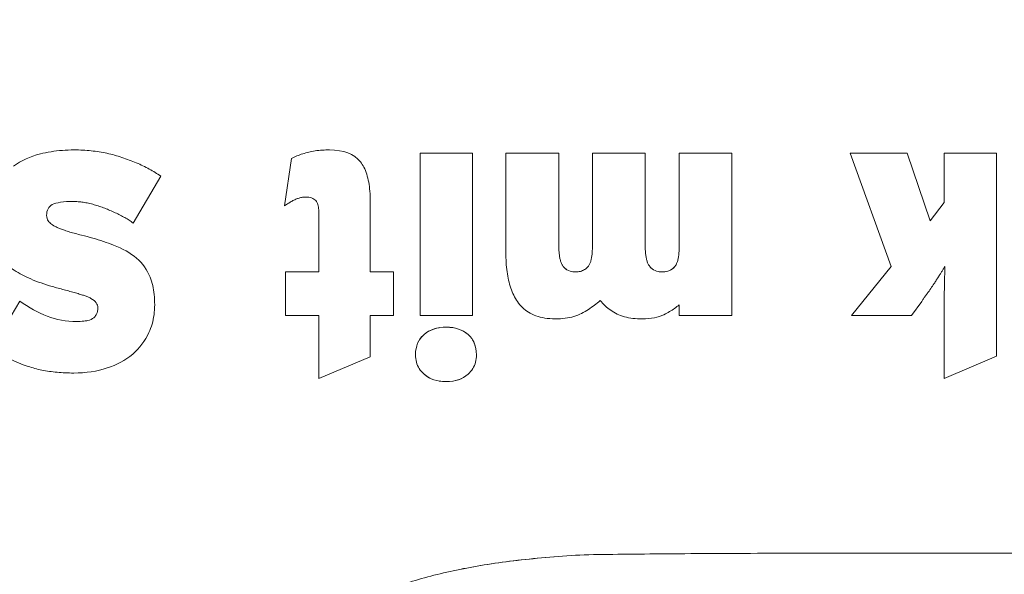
# Model space of a CAD drawing. Header units: centimetres. Extents: x -122 to 72759, y 3298 to 43172.
# Tile 144 of 243: x 30475.112 to 30475.973, y 17227.57 to 17228.056. Entities that reach past the tile are written whole.
import ezdxf
from ezdxf import colors
from ezdxf.entities.mleader import LeaderData, LeaderLine
from ezdxf.math import Vec2, Vec3

# ---------------------------------------------------------------- set-up
doc = ezdxf.new("R2010")
doc.units = ezdxf.units.CM
doc.header["$MEASUREMENT"] = 0
doc.layers.get('0').update_dxf_attribs({"lineweight": 5})
doc.layers.add('IS_ARMATURA', color=7, linetype='Continuous', lineweight=9)
doc.layers.add('IS_INSTAL GAZ_Opis', color=7, linetype='Continuous', lineweight=5)
doc.styles.add('Arial-sanit', font='arial.ttf')

# ---------------------------------------------------------------- blocks, each defined once
blk = doc.blocks.new('G$CD5DA571F')
at = {"color": 0, "linetype": 'Continuous', "lineweight": 0}
for p, q in [((23.9804, 1.2248), (25.7576, 1.2248)), ((23.9804, 0.7648), (23.9804, 1.2248)), ((25.7576, 1.2248), (25.9522, 0.7648)), ((24.4103, 0.7648), (23.9804, 0.7648)), ((24.5722, 0.6443), (24.4103, 0.7648)), ((25.9522, 0.7648), (25.2834, 0.7648)), ((23.9804, 0.4417), (24.5722, 0.6443)), ((25.2795, 0.5695), (25.401, 0.48)), ((23.9804, -0.0566), (23.9804, 0.4417)), ((25.401, 0.48), (25.401, -0.0456)), ((24.9731, 0.303), (23.9804, -0.0566)), ((25.401, -0.0456), (24.9731, 0.303)), ((23.9804, -1.0915), (25.401, -1.0915)), ((23.9804, -1.5515), (23.9804, -1.0915)), ((25.401, -1.0915), (25.401, -1.5515)), ((24.7919, -1.5515), (23.9804, -1.5515)), ((25.401, -1.5515), (25.3065, -1.5515)), ((23.9804, -1.849), (24.7861, -1.849)), ((23.9804, -2.3108), (23.9804, -1.849)), ((24.7919, -2.3108), (23.9804, -2.3108)), ((23.9804, -2.6047), (24.7861, -2.6047)), ((23.9804, -3.0683), (23.9804, -2.6047)), ((24.8497, -3.0683), (23.9804, -3.0683)), ((23.9804, -3.8185), (23.9804, -3.3585)), ((23.9804, -3.3585), (25.401, -3.3585)), ((25.401, -3.3585), (25.401, -3.8185)), ((25.401, -3.8185), (23.9804, -3.8185)), ((25.0193, -4.0503), (25.401, -4.0503)), ((25.0193, -4.2547), (25.0193, -4.0503)), ((25.401, -4.0503), (25.401, -4.2547)), ((24.4025, -4.2547), (25.0193, -4.2547)), ((25.401, -4.2547), (25.7614, -4.2547)), ((25.7614, -4.2547), (25.9522, -4.7037)), ((25.0193, -4.7037), (24.5047, -4.7037)), ((25.0193, -4.9958), (25.0193, -4.7037)), ((25.401, -4.7037), (25.401, -4.9958)), ((25.9522, -4.7037), (25.401, -4.7037)), ((24.4411, -5.0031), (24.0267, -4.9446)), ((25.401, -4.9958), (25.0193, -4.9958)), ((24.1809, -6.0873), (24.5914, -6.3282)), ((25.6843, -7.5621), (25.2738, -7.3211))]:
    blk.add_line(p, q, dxfattribs=at)
blk.add_circle((-21, 1), 174.3366)
for centre, radius in [((15.4314, -0.0048), 32.9953), ((15.4314, -0.0048), 32.9913), ((15.4804, 0), 32.7)]:
    blk.add_arc(centre, radius, 270, 90, dxfattribs=at)
for centre, major_axis, ratio, start_param, end_param in [((40.2597, 22.401), (-27.6247, 19.1782), 0.787309, 1.569381, 1.57252), ((24.6593, -1.8974), (-0.3259, -0.296), 0.516457, 2.702172, 3.215126), ((22.7302, -0.2136), (-2.2664, 1.5685), 0.205111, 3.07705, 3.282727), ((23.0999, -1.2227), (-1.8965, 1.3171), 0.224147, 3.071465, 3.296171), ((28.1127, -6.8425), (2.5115, -3.4757), 0.21374, 3.041496, 3.125533), ((26.7351, -4.2856), (-1.1797, 0.8729), 0.407014, -0.030194, 0.069529), ((26.7351, -4.2856), (-1.1797, 0.8729), 0.407014, 0.204757, 0.292887), ((22.1039, -6.0791), (-3.8284, -2.6568), 0.226017, 3.035293, 3.111754), ((22.8039, -1.3104), (-3.1194, 2.462), 0.240924, 3.273878, 3.329668), ((27.0889, -2.5283), (-1.5259, -1.2512), 0.345312, -0.197272, -0.078231), ((26.2549, -2.9013), (-0.6509, -0.9166), 0.424288, -0.105234, 0.024006), ((22.8039, -1.3104), (-3.1194, 2.462), 0.240924, 3.126019, 3.189468), ((26.2549, -2.9013), (-0.6509, -0.9166), 0.424288, 0.190315, 0.293178), ((25.2838, -6.7527), (-0.0344, -0.1078), 0.455823, -2.620773, -1.944157), ((25.4084, -7.0678), (0.0893, -0.4294), 0.422153, 3.05389, 3.315116), ((24.5535, -8.8072), (-0.8477, -2.1477), 0.140006, 2.800728, 3.071215), ((25.4884, -3.9238), (-1.0237, -3.1477), 0.115063, -0.340014, -0.116639), ((11.8859, -2.1267), (-13.5246, 4.9435), 0.216907, 3.138148, 3.220718), ((24.8797, -6.5914), (-0.4321, -0.4688), 0.363162, -0.127481, 0.322962), ((24.4577, -6.9694), (-0.1229, 0.093), 0.568334, 2.495416, 3.003803), ((-155.6964, -4.8168), (-181.1569, 1.9912), 0.063602, 3.096874, 3.117917)]:
    blk.add_ellipse(centre, major_axis=major_axis, ratio=ratio, start_param=start_param, end_param=end_param, dxfattribs=at)
at = {"color": 0, "linetype": 'Continuous', "lineweight": 0, "extrusion": (1.2326e-32, 1.83697e-16, -1)}
for centre, major_axis, ratio, start_param, end_param in [((21.217, 0.8137), (3.7798, -2.5954), 0.159018, -0.108804, -0.070031), ((21.217, 0.8137), (3.7798, -2.5954), 0.159018, -0.004628, 0.050618), ((20.8686, 0.1513), (5.0558, -3.9222), 0.190164, -0.146539, 0.01382), ((24.6562, -6.7425), (-0.3487, -0.8048), 0.750001, 0.413948, 0.767042)]:
    blk.add_ellipse(centre, major_axis=major_axis, ratio=ratio, start_param=start_param, end_param=end_param, dxfattribs=at)
at = {"color": 0, "linetype": 'Continuous', "lineweight": 0, "extrusion": (-4.93038e-32, 1.83697e-16, -1)}
for centre, major_axis, ratio, start_param, end_param in [((24.6774, -2.5486), (-0.6442, -0.9491), 0.40979, -2.911513, -2.598128), ((26.3982, -6.7833), (2.3585, -2.4286), 0.268094, 2.872137, 3.164995), ((25.9118, -7.7608), (0.9056, -1.5518), 0.48282, 2.98082, 3.217537)]:
    blk.add_ellipse(centre, major_axis=major_axis, ratio=ratio, start_param=start_param, end_param=end_param, dxfattribs=at)
at = {"color": 0, "linetype": 'Continuous', "lineweight": 0, "extrusion": (0, 1.83697e-16, -1)}
for centre, major_axis, ratio, start_param, end_param in [((14.1207, -10.1092), (10.8741, 7.7369), 0.094411, 0.006, 0.067098), ((22.1573, -0.583), (2.8393, -1.9565), 0.183414, -0.125775, -0.080881), ((22.1573, -0.583), (2.8393, -1.9565), 0.183414, -0.005537, 0.058054), ((23.5432, -5.1117), (2.3879, 1.6914), 0.284863, -0.03334, 0.199313), ((24.4599, -6.9721), (0.1209, -0.09), 0.573493, 0.143395, 0.65799)]:
    blk.add_ellipse(centre, major_axis=major_axis, ratio=ratio, start_param=start_param, end_param=end_param, dxfattribs=at)
at = {"color": 0, "linetype": 'Continuous', "lineweight": 0, "extrusion": (2.46519e-32, 1.83697e-16, -1)}
blk.add_ellipse((27.1189, -5.4328), major_axis=(1.5191, -2.0649), ratio=0.276292, start_param=3.078147, end_param=3.342369, dxfattribs=at)
at = {"color": 0, "linetype": 'Continuous', "lineweight": 0, "extrusion": (4.93038e-32, 1.83697e-16, -1)}
blk.add_ellipse((26.9877, -4.4519), major_axis=(1.4339, -1.0371), ratio=0.371242, start_param=2.879072, end_param=3.173043, dxfattribs=at)
at = {"color": 0, "linetype": 'Continuous', "lineweight": 0, "extrusion": (-3.69779e-32, 1.83697e-16, -1)}
for centre, major_axis, ratio, start_param, end_param in [((26.8744, -2.6879), (1.3101, 1.0931), 0.370696, 3.135786, 3.441834), ((24.9658, -6.9554), (0.7918, 0.5993), 0.797663, -0.039261, 0.283106)]:
    blk.add_ellipse(centre, major_axis=major_axis, ratio=ratio, start_param=start_param, end_param=end_param, dxfattribs=at)
at = {"color": 0, "linetype": 'Continuous', "lineweight": 0, "extrusion": (-2.46519e-32, 1.83697e-16, -1)}
blk.add_ellipse((26.3506, -2.7536), major_axis=(-0.7454, -1.0651), ratio=0.394633, start_param=-0.269768, end_param=0.100554, dxfattribs=at)
at = {"color": 0, "linetype": 'Continuous', "lineweight": 0, "extrusion": (-1.2326e-32, 1.83697e-16, -1)}
blk.add_ellipse((25.1174, -6.9633), major_axis=(-0.5388, -0.7086), ratio=0.778397, start_param=2.962654, end_param=3.304005, dxfattribs=at)
at = {"color": 0, "linetype": 'Continuous', "lineweight": 0, "extrusion": (-3.23556e-32, 1.83697e-16, -1)}
blk.add_ellipse((25.139, -6.9386), major_axis=(0.0079, -0.7668), ratio=0.559186, start_param=2.185733, end_param=2.562978, dxfattribs=at)
at = {"color": 0, "linetype": 'Continuous', "lineweight": 0, "extrusion": (4.31408e-32, 1.83697e-16, -1)}
blk.add_ellipse((25.3618, -7.0479), major_axis=(-0.2245, -0.7907), ratio=0.624142, start_param=-2.404826, end_param=-1.99723, dxfattribs=at)
at = {"color": 0, "linetype": 'Continuous', "lineweight": 0, "extrusion": (3.69779e-32, 1.83697e-16, -1)}
blk.add_ellipse((24.7631, -6.7615), major_axis=(0.6496, -1.0493), ratio=0.892185, start_param=-0.648236, end_param=-0.334886, dxfattribs=at)
at = {"color": 0, "linetype": 'Continuous', "lineweight": 0}
for points, knots in [([(27.4946, -2.3817), (27.4929, -2.2761), (27.4915, -2.1629), (27.4902, -2.0425), (27.4889, -1.9221), (27.4877, -1.7945), (27.4866, -1.6588), (27.4855, -1.523), (27.4845, -1.379), (27.4837, -1.2262), (27.4828, -1.0734), (27.482, -0.9117), (27.4814, -0.7397), (27.4808, -0.5678), (27.4803, -0.3856), (27.4799, -0.194), (27.4796, -0.0023), (27.4795, 0.1987), (27.4795, 0.4171), (27.4796, 0.6356), (27.4799, 0.8713), (27.4806, 1.1194), (27.4813, 1.3675), (27.4824, 1.6278), (27.4837, 1.8803), (27.4851, 2.1328), (27.4869, 2.3774), (27.4888, 2.6084), (27.4908, 2.8394), (27.493, 3.0568), (27.4955, 3.2654), (27.498, 3.4741), (27.5007, 3.6739), (27.5036, 3.8631), (27.5066, 4.0524), (27.5097, 4.231), (27.5131, 4.4005), (27.5165, 4.57), (27.5201, 4.7304), (27.5238, 4.8824), (27.5276, 5.0344), (27.5317, 5.1781), (27.5359, 5.314), (27.5402, 5.45), (27.5447, 5.5783), (27.5494, 5.6996), (27.5542, 5.8209), (27.5593, 5.9353), (27.5648, 6.0434), (27.5703, 6.1514), (27.5762, 6.2531), (27.5828, 6.349), (27.5894, 6.445), (27.5966, 6.5354), (27.6054, 6.6197)], [0, 0, 0, 0, 0.055556, 0.055556, 0.055556, 0.111111, 0.111111, 0.111111, 0.166667, 0.166667, 0.166667, 0.222222, 0.222222, 0.222222, 0.277778, 0.277778, 0.277778, 0.333333, 0.333333, 0.333333, 0.388889, 0.388889, 0.388889, 0.444444, 0.444444, 0.444444, 0.5, 0.5, 0.5, 0.555556, 0.555556, 0.555556, 0.611111, 0.611111, 0.611111, 0.666667, 0.666667, 0.666667, 0.722222, 0.722222, 0.722222, 0.777778, 0.777778, 0.777778, 0.833333, 0.833333, 0.833333, 0.888889, 0.888889, 0.888889, 0.944444, 0.944444, 0.944444, 1, 1, 1, 1]), ([(27.5037, 3.8667), (27.5008, 3.679), (27.4981, 3.4816), (27.4955, 3.2688), (27.493, 3.0549), (27.4907, 2.8254), (27.4886, 2.582), (27.4866, 2.3385), (27.4848, 2.081), (27.4835, 1.8266), (27.4821, 1.5722), (27.4811, 1.3208), (27.4805, 1.0829), (27.4804, 1.0294), (27.4803, 0.9766), (27.4801, 0.9244)], [0.389215, 0.389215, 0.389215, 0.389215, 0.4444444, 0.4444444, 0.4444444, 0.5, 0.5, 0.5, 0.5555556, 0.5555556, 0.5555556, 0.6111111, 0.6111111, 0.6111111, 0.6236051, 0.6236051, 0.6236051, 0.6236051]), ([(24.9711, 0.7721), (24.9777, 0.7682), (24.9844, 0.7642), (24.9912, 0.7601), (24.9981, 0.756), (25.005, 0.7518), (25.0122, 0.7475), (25.0194, 0.7431), (25.027, 0.7385), (25.0348, 0.7338)], [0, 0, 0, 0, 0.333333, 0.333333, 0.333333, 0.666667, 0.666667, 0.666667, 1, 1, 1, 1]), ([(25.0579, 0.7703), (25.0474, 0.7708), (25.0371, 0.7712), (25.0273, 0.7715), (25.0175, 0.7717), (25.0081, 0.7719), (24.9987, 0.772), (24.9894, 0.7721), (24.9801, 0.7721), (24.9711, 0.7721)], [0, 0, 0, 0, 0.333333, 0.333333, 0.333333, 0.666667, 0.666667, 0.666667, 1, 1, 1, 1]), ([(25.0348, 0.7338), (25.0439, 0.7275), (25.0533, 0.7214), (25.0628, 0.7153), (25.0723, 0.7091), (25.0819, 0.7031), (25.0917, 0.697), (25.1015, 0.691), (25.1114, 0.685), (25.1215, 0.679)], [0, 0, 0, 0, 0.333333, 0.333333, 0.333333, 0.666667, 0.666667, 0.666667, 1, 1, 1, 1]), ([(25.1697, 0.7684), (25.1569, 0.7684), (25.1443, 0.7691), (25.1318, 0.7693), (25.1192, 0.7695), (25.1068, 0.7691), (25.0945, 0.7693), (25.0822, 0.7695), (25.07, 0.7703), (25.0579, 0.7703)], [0, 0, 0, 0, 0.333333, 0.333333, 0.333333, 0.666667, 0.666667, 0.666667, 1, 1, 1, 1]), ([(25.113, 0.7693), (25.1193, 0.7692), (25.1256, 0.769), (25.1319, 0.7689), (25.1445, 0.7686), (25.157, 0.7684), (25.1697, 0.7684)], [0.4999988, 0.4999988, 0.4999988, 0.4999988, 0.6666667, 0.6666667, 0.6666667, 1, 1, 1, 1]), ([(25.2834, 0.7648), (25.271, 0.7654), (25.2585, 0.7663), (25.2459, 0.7666), (25.2334, 0.7668), (25.2207, 0.7664), (25.208, 0.7666), (25.1953, 0.7668), (25.1826, 0.7678), (25.1697, 0.7684)], [0, 0, 0, 0, 0.333333, 0.333333, 0.333333, 0.666667, 0.666667, 0.666667, 1, 1, 1, 1]), ([(25.227, 0.7666), (25.2333, 0.7664), (25.2397, 0.7663), (25.246, 0.7661), (25.2586, 0.7658), (25.271, 0.7654), (25.2834, 0.7648)], [0.5000798, 0.5000798, 0.5000798, 0.5000798, 0.6666667, 0.6666667, 0.6666667, 1, 1, 1, 1]), ([(25.2795, 0.5695), (25.2717, 0.5742), (25.2639, 0.5792), (25.2561, 0.5845), (25.2483, 0.5897), (25.2405, 0.5952), (25.2326, 0.6009), (25.2246, 0.6066), (25.2165, 0.6126), (25.2082, 0.6188)], [0, 0, 0, 0, 0.333333, 0.333333, 0.333333, 0.666667, 0.666667, 0.666667, 1, 1, 1, 1]), ([(25.2082, 0.6188), (25.2165, 0.6126), (25.2246, 0.6066), (25.2326, 0.6009), (25.2405, 0.5952), (25.2483, 0.5897), (25.2561, 0.5845), (25.2639, 0.5792), (25.2717, 0.5742), (25.2795, 0.5695)], [0, 0, 0, 0, 0.333333, 0.333333, 0.333333, 0.666667, 0.666667, 0.666667, 1, 1, 1, 1]), ([(24.9731, -1.5898), (24.967, -1.5848), (24.9601, -1.5805), (24.9524, -1.5767), (24.9446, -1.5729), (24.9361, -1.5696), (24.927, -1.5668), (24.9179, -1.564), (24.9082, -1.5617), (24.898, -1.5597), (24.8878, -1.5578), (24.8771, -1.5563), (24.8658, -1.555), (24.8545, -1.5538), (24.8427, -1.553), (24.8304, -1.5524), (24.8181, -1.5518), (24.8052, -1.5515), (24.7919, -1.5515)], [0, 0, 0, 0, 0.166667, 0.166667, 0.166667, 0.333333, 0.333333, 0.333333, 0.5, 0.5, 0.5, 0.666667, 0.666667, 0.666667, 0.833333, 0.833333, 0.833333, 1, 1, 1, 1]), ([(25.3065, -1.5515), (25.3174, -1.5642), (25.3279, -1.5776), (25.3379, -1.5916), (25.348, -1.6057), (25.3576, -1.6204), (25.3669, -1.6359), (25.3761, -1.6514), (25.3849, -1.6677), (25.3933, -1.6847)], [0, 0, 0, 0, 0.333333, 0.333333, 0.333333, 0.666667, 0.666667, 0.666667, 1, 1, 1, 1]), ([(24.7861, -1.849), (24.7999, -1.849), (24.8131, -1.8487), (24.8258, -1.8481), (24.8385, -1.8475), (24.8507, -1.8466), (24.8622, -1.8454), (24.8738, -1.8441), (24.8849, -1.8425), (24.8953, -1.8405), (24.9057, -1.8385), (24.9155, -1.8361), (24.9248, -1.8331), (24.9341, -1.8302), (24.9428, -1.8267), (24.9505, -1.8227), (24.9583, -1.8187), (24.9652, -1.8141), (24.9711, -1.8088)], [0, 0, 0, 0, 0.166667, 0.166667, 0.166667, 0.333333, 0.333333, 0.333333, 0.5, 0.5, 0.5, 0.666667, 0.666667, 0.666667, 0.833333, 0.833333, 0.833333, 1, 1, 1, 1]), ([(25.4299, -1.8727), (25.4299, -1.902), (25.4285, -1.9298), (25.4256, -1.9561), (25.4227, -1.9824), (25.4182, -2.0071), (25.412, -2.0304), (25.4057, -2.0536), (25.3977, -2.0754), (25.3875, -2.0954)], [0, 0, 0, 0, 0.333333, 0.333333, 0.333333, 0.666667, 0.666667, 0.666667, 1, 1, 1, 1]), ([(25.3875, -2.0954), (25.3777, -2.1145), (25.3669, -2.1328), (25.3549, -2.1501), (25.343, -2.1674), (25.33, -2.1838), (25.3158, -2.1993), (25.3016, -2.2149), (25.2863, -2.2295), (25.2699, -2.2433)], [0, 0, 0, 0, 0.333333, 0.333333, 0.333333, 0.666667, 0.666667, 0.666667, 1, 1, 1, 1]), ([(24.9731, -2.3491), (24.967, -2.3441), (24.9601, -2.3398), (24.9524, -2.336), (24.9447, -2.3322), (24.9361, -2.3289), (24.927, -2.3261), (24.9179, -2.3233), (24.9082, -2.321), (24.898, -2.319), (24.8878, -2.3171), (24.8771, -2.3155), (24.8658, -2.3143), (24.8545, -2.3131), (24.8427, -2.3122), (24.8304, -2.3117), (24.8181, -2.3111), (24.8052, -2.3108), (24.7919, -2.3108)], [0, 0, 0, 0, 0.166667, 0.166667, 0.166667, 0.333333, 0.333333, 0.333333, 0.5, 0.5, 0.5, 0.666667, 0.666667, 0.666667, 0.833333, 0.833333, 0.833333, 1, 1, 1, 1]), ([(25.2699, -2.2433), (25.2837, -2.2588), (25.297, -2.2751), (25.3099, -2.2924), (25.3227, -2.3096), (25.3351, -2.3277), (25.3471, -2.3466), (25.359, -2.3655), (25.3705, -2.3852), (25.3817, -2.4057)], [0, 0, 0, 0, 0.333333, 0.333333, 0.333333, 0.666667, 0.666667, 0.666667, 1, 1, 1, 1]), ([(25.0193, -2.4586), (25.0193, -2.4431), (25.0176, -2.4288), (25.0143, -2.4155), (25.011, -2.4022), (25.006, -2.39), (24.9991, -2.3789), (24.9923, -2.3679), (24.9836, -2.3579), (24.9731, -2.3491)], [0, 0, 0, 0, 0.333333, 0.333333, 0.333333, 0.666667, 0.666667, 0.666667, 1, 1, 1, 1]), ([(25.3817, -2.4057), (25.3928, -2.4268), (25.402, -2.4495), (25.4091, -2.4734), (25.4163, -2.4974), (25.4214, -2.5227), (25.4248, -2.5497), (25.4282, -2.5767), (25.4299, -2.6054), (25.4299, -2.6357)], [0, 0, 0, 0, 0.333333, 0.333333, 0.333333, 0.666667, 0.666667, 0.666667, 1, 1, 1, 1]), ([(27.4946, -2.3817), (27.5064, -2.5896), (27.5224, -2.7857), (27.544, -2.97), (27.5648, -3.1474), (27.5907, -3.3139), (27.6222, -3.4693)], [0, 0, 0, 0, 0.125, 0.125, 0.125, 0.2453146, 0.2453146, 0.2453146, 0.2453146]), ([(28.8956, -5.5164), (28.7703, -5.4231), (28.6566, -5.3274), (28.555, -5.2312), (28.4534, -5.135), (28.3638, -5.0384), (28.2825, -4.939), (28.2011, -4.8396), (28.128, -4.7374), (28.0614, -4.6303), (27.9948, -4.5232), (27.9348, -4.4111), (27.8805, -4.2918), (27.8262, -4.1725), (27.7776, -4.0459), (27.7346, -3.9093), (27.6915, -3.7728), (27.654, -3.6263), (27.6222, -3.4694), (27.5904, -3.3124), (27.5643, -3.1451), (27.5433, -2.9641), (27.5223, -2.7832), (27.5063, -2.5887), (27.4946, -2.3817)], [0, 0, 0, 0, 0.125, 0.125, 0.125, 0.25, 0.25, 0.25, 0.375, 0.375, 0.375, 0.5, 0.5, 0.5, 0.625, 0.625, 0.625, 0.75, 0.75, 0.75, 0.875, 0.875, 0.875, 1, 1, 1, 1]), ([(24.7861, -2.6047), (24.7998, -2.6047), (24.813, -2.6044), (24.8256, -2.6038), (24.8382, -2.6033), (24.8503, -2.6024), (24.8619, -2.6012), (24.8734, -2.5999), (24.8844, -2.5984), (24.8948, -2.5965), (24.9052, -2.5945), (24.915, -2.5922), (24.9243, -2.5895), (24.9335, -2.5867), (24.9422, -2.5834), (24.9501, -2.5796), (24.958, -2.5757), (24.965, -2.5714), (24.9711, -2.5663)], [0, 0, 0, 0, 0.166667, 0.166667, 0.166667, 0.333333, 0.333333, 0.333333, 0.5, 0.5, 0.5, 0.666667, 0.666667, 0.666667, 0.833333, 0.833333, 0.833333, 1, 1, 1, 1]), ([(25.4299, -2.6357), (25.4299, -2.6687), (25.4275, -2.6994), (25.423, -2.7275), (25.4185, -2.7556), (25.412, -2.7811), (25.4035, -2.8046), (25.3951, -2.8281), (25.3847, -2.8497), (25.3727, -2.8693), (25.3607, -2.8889), (25.347, -2.9065), (25.3315, -2.9226), (25.3159, -2.9387), (25.2986, -2.9532), (25.2795, -2.9661)], [0, 0, 0, 0, 0.2, 0.2, 0.2, 0.4, 0.4, 0.4, 0.6, 0.6, 0.6, 0.8, 0.8, 0.8, 1, 1, 1, 1]), ([(25.2795, -2.9661), (25.2441, -2.9906), (25.2042, -3.01), (25.1605, -3.025), (25.1168, -3.0401), (25.0692, -3.0508), (25.0175, -3.0578), (24.9657, -3.0649), (24.9098, -3.0683), (24.8497, -3.0683)], [0, 0, 0, 0, 0.333333, 0.333333, 0.333333, 0.666667, 0.666667, 0.666667, 1, 1, 1, 1]), ([(25.7441, -3.3256), (25.767, -3.3256), (25.7886, -3.3282), (25.8088, -3.3335), (25.8289, -3.3388), (25.8477, -3.3468), (25.8652, -3.3577), (25.8827, -3.3685), (25.8988, -3.3821), (25.9137, -3.3986)], [0, 0, 0, 0, 0.333333, 0.333333, 0.333333, 0.666667, 0.666667, 0.666667, 1, 1, 1, 1]), ([(25.9137, -3.7838), (25.8989, -3.8003), (25.8828, -3.8141), (25.8653, -3.8252), (25.8479, -3.8363), (25.8291, -3.8446), (25.8089, -3.8502), (25.7887, -3.8558), (25.7671, -3.8586), (25.7441, -3.8586)], [0, 0, 0, 0, 0.333333, 0.333333, 0.333333, 0.666667, 0.666667, 0.666667, 1, 1, 1, 1]), ([(24.0556, -4.3405), (24.0697, -4.329), (24.0857, -4.3186), (24.1038, -4.3093), (24.1219, -4.3001), (24.142, -4.2919), (24.1637, -4.285), (24.1855, -4.2781), (24.209, -4.2725), (24.234, -4.268), (24.259, -4.2635), (24.2856, -4.2602), (24.3137, -4.258), (24.3418, -4.2558), (24.3714, -4.2547), (24.4025, -4.2547)], [0, 0, 0, 0, 0.2, 0.2, 0.2, 0.4, 0.4, 0.4, 0.6, 0.6, 0.6, 0.8, 0.8, 0.8, 1, 1, 1, 1]), ([(23.9708, -4.7931), (23.9663, -4.7744), (23.9627, -4.7551), (23.9598, -4.7354), (23.9569, -4.7156), (23.9549, -4.6954), (23.9535, -4.6747), (23.9521, -4.6539), (23.9515, -4.6325), (23.9515, -4.6106)], [0, 0, 0, 0, 0.333333, 0.333333, 0.333333, 0.666667, 0.666667, 0.666667, 1, 1, 1, 1]), ([(24.3948, -4.7311), (24.3897, -4.7355), (24.3851, -4.7406), (24.3812, -4.7466), (24.3773, -4.7526), (24.3739, -4.7594), (24.3714, -4.7669), (24.3688, -4.7744), (24.3669, -4.7825), (24.3657, -4.7912), (24.3646, -4.7998), (24.364, -4.809), (24.364, -4.8187)], [0, 0, 0, 0, 0.25, 0.25, 0.25, 0.5, 0.5, 0.5, 0.75, 0.75, 0.75, 1, 1, 1, 1]), ([(24.5047, -4.7037), (24.4951, -4.7037), (24.4859, -4.704), (24.4771, -4.7046), (24.4683, -4.7052), (24.4599, -4.7061), (24.452, -4.7074), (24.444, -4.7087), (24.4365, -4.7104), (24.4295, -4.7125), (24.4225, -4.7146), (24.4159, -4.7172), (24.4101, -4.7203), (24.4043, -4.7234), (24.3992, -4.727), (24.3948, -4.7311)], [0, 0, 0, 0, 0.2, 0.2, 0.2, 0.4, 0.4, 0.4, 0.6, 0.6, 0.6, 0.8, 0.8, 0.8, 1, 1, 1, 1]), ([(24.0267, -4.9446), (24.0184, -4.9283), (24.0108, -4.9119), (24.004, -4.8953), (23.9971, -4.8788), (23.9909, -4.8621), (23.9854, -4.8451), (23.9799, -4.8281), (23.975, -4.8107), (23.9708, -4.7931)], [0, 0, 0, 0, 0.333333, 0.333333, 0.333333, 0.666667, 0.666667, 0.666667, 1, 1, 1, 1]), ([(24.364, -4.8187), (24.364, -4.8286), (24.3648, -4.8384), (24.3663, -4.8482), (24.3678, -4.858), (24.37, -4.8677), (24.3729, -4.8774), (24.3757, -4.8871), (24.3792, -4.8967), (24.3833, -4.9063)], [0, 0, 0, 0, 0.333333, 0.333333, 0.333333, 0.666667, 0.666667, 0.666667, 1, 1, 1, 1]), ([(24.3833, -4.9063), (24.3882, -4.917), (24.3936, -4.9277), (24.3994, -4.9383), (24.4052, -4.9489), (24.4114, -4.9594), (24.4183, -4.9701), (24.4252, -4.9809), (24.4328, -4.9919), (24.4411, -5.0031)], [0, 0, 0, 0, 0.333333, 0.333333, 0.333333, 0.666667, 0.666667, 0.666667, 1, 1, 1, 1]), ([(24.017, -6.4268), (24.0316, -6.3827), (24.0474, -6.3408), (24.0643, -6.3009), (24.0813, -6.2611), (24.0993, -6.2234), (24.1187, -6.1877), (24.1381, -6.1521), (24.1588, -6.1186), (24.1809, -6.0873)], [0, 0, 0, 0, 0.333333, 0.333333, 0.333333, 0.666667, 0.666667, 0.666667, 1, 1, 1, 1]), ([(25.0656, -6.1803), (25.0884, -6.1708), (25.1126, -6.1632), (25.1379, -6.1573), (25.1633, -6.1513), (25.1898, -6.1471), (25.2179, -6.1443), (25.2459, -6.1415), (25.2755, -6.1402), (25.3065, -6.1402)], [0, 0, 0, 0, 0.333333, 0.333333, 0.333333, 0.666667, 0.666667, 0.666667, 1, 1, 1, 1]), ([(25.3065, -6.1402), (25.3368, -6.1402), (25.3661, -6.1421), (25.3942, -6.146), (25.4223, -6.1498), (25.4493, -6.1555), (25.4751, -6.1631), (25.501, -6.1707), (25.5257, -6.1801), (25.5494, -6.1913)], [0, 0, 0, 0, 0.333333, 0.333333, 0.333333, 0.666667, 0.666667, 0.666667, 1, 1, 1, 1]), ([(24.5914, -6.3282), (24.5831, -6.3393), (24.5752, -6.3509), (24.5673, -6.3631), (24.5595, -6.3752), (24.5519, -6.3879), (24.5443, -6.4009), (24.5368, -6.414), (24.5293, -6.4275), (24.522, -6.4414)], [0, 0, 0, 0, 0.333333, 0.333333, 0.333333, 0.666667, 0.666667, 0.666667, 1, 1, 1, 1]), ([(23.9515, -6.8429), (23.9515, -6.7926), (23.954, -6.7437), (23.959, -6.6961), (23.9639, -6.6485), (23.9713, -6.6023), (23.981, -6.5574), (23.9907, -6.5126), (24.0027, -6.469), (24.017, -6.4268)], [0, 0, 0, 0, 0.333333, 0.333333, 0.333333, 0.666667, 0.666667, 0.666667, 1, 1, 1, 1]), ([(24.522, -6.4414), (24.5147, -6.4564), (24.5075, -6.4714), (24.5006, -6.4865), (24.4936, -6.5015), (24.4868, -6.5166), (24.4804, -6.5316), (24.474, -6.5466), (24.4679, -6.5615), (24.4623, -6.5764)], [0, 0, 0, 0, 0.333333, 0.333333, 0.333333, 0.666667, 0.666667, 0.666667, 1, 1, 1, 1]), ([(24.6974, -6.7809), (24.7059, -6.7469), (24.7148, -6.7137), (24.724, -6.6817), (24.7332, -6.6496), (24.7427, -6.6185), (24.7527, -6.5882), (24.7627, -6.5579), (24.7732, -6.5284), (24.7842, -6.4998)], [0, 0, 0, 0, 0.333333, 0.333333, 0.333333, 0.666667, 0.666667, 0.666667, 1, 1, 1, 1]), ([(24.4623, -6.5764), (24.4562, -6.5914), (24.4505, -6.6067), (24.4453, -6.6223), (24.4401, -6.6378), (24.4353, -6.6536), (24.4307, -6.6697), (24.4262, -6.6858), (24.422, -6.7022), (24.418, -6.7188)], [0, 0, 0, 0, 0.333333, 0.333333, 0.333333, 0.666667, 0.666667, 0.666667, 1, 1, 1, 1]), ([(25.2506, -6.6987), (25.2461, -6.7073), (25.2419, -6.7165), (25.238, -6.7261), (25.2341, -6.7357), (25.2303, -6.7457), (25.2266, -6.7561), (25.223, -6.7664), (25.2194, -6.7772), (25.2159, -6.7882)], [0, 0, 0, 0, 0.333333, 0.333333, 0.333333, 0.666667, 0.666667, 0.666667, 1, 1, 1, 1]), ([(25.4203, -6.6732), (25.4125, -6.6652), (25.4042, -6.6584), (25.3954, -6.653), (25.3867, -6.6476), (25.3774, -6.6435), (25.3674, -6.6408), (25.3574, -6.6381), (25.3467, -6.6367), (25.3354, -6.6367)], [0, 0, 0, 0, 0.333333, 0.333333, 0.333333, 0.666667, 0.666667, 0.666667, 1, 1, 1, 1]), ([(24.418, -6.7188), (24.4149, -6.7346), (24.4121, -6.75), (24.4098, -6.7651), (24.4075, -6.7801), (24.4057, -6.7948), (24.4045, -6.8093), (24.4032, -6.8238), (24.4025, -6.838), (24.4025, -6.852)], [0, 0, 0, 0, 0.333333, 0.333333, 0.333333, 0.666667, 0.666667, 0.666667, 1, 1, 1, 1]), ([(24.655, -6.9287), (24.6603, -6.9138), (24.6651, -6.8983), (24.6698, -6.8824), (24.6746, -6.8666), (24.6791, -6.8503), (24.6836, -6.8334), (24.6882, -6.8165), (24.6927, -6.799), (24.6974, -6.7809)], [0, 0, 0, 0, 0.333333, 0.333333, 0.333333, 0.666667, 0.666667, 0.666667, 1, 1, 1, 1]), ([(25.2159, -6.7882), (25.2114, -6.8031), (25.207, -6.8183), (25.2025, -6.8338), (25.1981, -6.8493), (25.1937, -6.8651), (25.1892, -6.8815), (25.1847, -6.8979), (25.1801, -6.9149), (25.1755, -6.9324)], [0, 0, 0, 0, 0.333333, 0.333333, 0.333333, 0.666667, 0.666667, 0.666667, 1, 1, 1, 1]), ([(25.446, -6.7347), (25.4476, -6.7432), (25.4489, -6.7521), (25.45, -6.7614), (25.451, -6.7708), (25.4517, -6.7806), (25.4522, -6.7908), (25.4527, -6.801), (25.453, -6.8117), (25.453, -6.8228)], [0.5, 0.5, 0.5, 0.5, 0.6666667, 0.6666667, 0.6666667, 0.8333333, 0.8333333, 0.8333333, 1, 1, 1, 1]), ([(23.9862, -7.1404), (23.9785, -7.1102), (23.9721, -7.0791), (23.967, -7.0471), (23.9618, -7.015), (23.958, -6.982), (23.9554, -6.948), (23.9528, -6.914), (23.9515, -6.879), (23.9515, -6.8429)], [0, 0, 0, 0, 0.333333, 0.333333, 0.333333, 0.666667, 0.666667, 0.666667, 1, 1, 1, 1]), ([(25.904, -6.8484), (25.904, -6.8988), (25.9019, -6.9472), (25.8977, -6.9936), (25.8935, -7.04), (25.8872, -7.0844), (25.8786, -7.1269), (25.8701, -7.1693), (25.8593, -7.2097), (25.8462, -7.2481)], [0, 0, 0, 0, 0.333333, 0.333333, 0.333333, 0.666667, 0.666667, 0.666667, 1, 1, 1, 1]), ([(24.6146, -7.0236), (24.6198, -7.0144), (24.6247, -7.0047), (24.6293, -6.9947), (24.634, -6.9847), (24.6383, -6.9743), (24.6426, -6.9633), (24.6468, -6.9524), (24.651, -6.9408), (24.655, -6.9287)], [0, 0, 0, 0, 0.333333, 0.333333, 0.333333, 0.666667, 0.666667, 0.666667, 1, 1, 1, 1]), ([(25.1755, -6.9324), (25.1663, -6.9682), (25.1569, -7.0029), (25.147, -7.0364), (25.1371, -7.0699), (25.1268, -7.1022), (25.1158, -7.1335), (25.1049, -7.1649), (25.0933, -7.1952), (25.081, -7.2244)], [0, 0, 0, 0, 0.333333, 0.333333, 0.333333, 0.666667, 0.666667, 0.666667, 1, 1, 1, 1]), ([(24.5722, -7.0711), (24.5778, -7.0678), (24.583, -7.0636), (24.5878, -7.0588), (24.5927, -7.0541), (24.5972, -7.0487), (24.6017, -7.0428), (24.6061, -7.0369), (24.6103, -7.0305), (24.6146, -7.0236)], [0, 0, 0, 0, 0.333333, 0.333333, 0.333333, 0.666667, 0.666667, 0.666667, 1, 1, 1, 1]), ([(25.081, -7.2244), (25.0696, -7.2512), (25.0576, -7.2767), (25.0449, -7.3006), (25.0322, -7.3246), (25.0188, -7.3471), (25.0046, -7.3682), (24.9904, -7.3893), (24.9754, -7.4089), (24.9596, -7.427)], [0, 0, 0, 0, 0.333333, 0.333333, 0.333333, 0.666667, 0.666667, 0.666667, 1, 1, 1, 1])]:
    blk.add_open_spline(points, degree=3, knots=knots, dxfattribs=at)
for points in [[(24.9731, -1.5898), (24.979, -1.5947), (24.9844, -1.6001), (24.9892, -1.606)], [(24.9998, -1.6212), (25.0052, -1.6304), (25.0095, -1.6406), (25.0128, -1.6517)], [(25.0168, -1.6696), (25.0184, -1.6795), (25.0193, -1.69), (25.0193, -1.7011)]]:
    blk.add_open_spline(points, degree=3, dxfattribs=at)
blk = doc.blocks.new('_Closed')
at = {"color": 0, "linetype": 'ByBlock', "lineweight": -2}
for p, q in [((-1, 0.16667), (0, 0)), ((-1, 0.16667), (-1, -0.16667)), ((0, 0), (-1, -0.16667)), ((0, 0), (-1, 0))]:
    blk.add_line(p, q, dxfattribs=at)

msp = doc.modelspace()

# ---------------------------------------------------------------- block references
at = {"layer": 'IS_ARMATURA', "xscale": 0.1, "yscale": 0.1, "zscale": 0.1, "rotation": 270.0000000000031}
msp.add_blockref('G$CD5DA571F', (30475.84418, 17230.33668), dxfattribs=at)

# ---------------------------------------------------------------- leaders
at = {"layer": 'IS_INSTAL GAZ_Opis'}
ml = msp.add_multileader_mtext('Standard', dxfattribs=at)
ml.set_content('{\\fArial Narrow|b0|i0|c238|p34;Kanał nawiewny "Z"  %%c 1\\FAaa.shx|c238;\x81\\fArial Narrow|b0|i0|c238|p34;2,5 cm, \\Pzewn. kratka+2,0 m nad ziemią\\Pzakończony nie niżej \\Pniż 30 cm nad posadzką}', color=256, style='Arial-sanit')
ml.set_leader_properties(color=256, linetype='ByLayer', lineweight=-1)
ml.set_arrow_properties(name='CLOSED')
ml.build(insert=Vec2(0, 0))
ml.multileader.update_dxf_attribs({"text_left_attachment_type": 6, "text_right_attachment_type": 6, "arrow_head_size": 5})
ctx = ml.context
ctx.base_point, ctx.char_height, ctx.arrow_head_size, ctx.plane_origin = Vec3(30289.70064, 17549.8276), 15, 5, Vec3(30834.38378, 18013.07144)
ctx.left_attachment, ctx.right_attachment = 6, 6
notes = []
notes.append((ctx, [(0, (1, 1, 0), (30547.937, 17549.8276), (-1, 0), 8, [(0, [(30465.7128, 17398.76117)], 0, [])])]))
ctx.mtext.insert, ctx.mtext.defined_height, ctx.mtext.flow_direction = Vec3(30291.70064, 17569.72869), 36, 5
for ctx, leaders in notes:
    for number, flags, end, landing, length, lines in leaders:
        leader = LeaderData()
        leader.index, (leader.has_last_leader_line, leader.has_dogleg_vector, leader.attachment_direction) = number, flags
        leader.last_leader_point, leader.dogleg_vector, leader.dogleg_length = Vec3(end), Vec3(landing), length
        for number, points, colour, breaks in lines:
            line = LeaderLine()
            line.index, line.vertices, line.color, line.breaks = number, Vec3.list(points), colors.encode_raw_color(colour), breaks
            leader.lines.append(line)
        ctx.leaders.append(leader)

doc.saveas('drawing.dxf')
